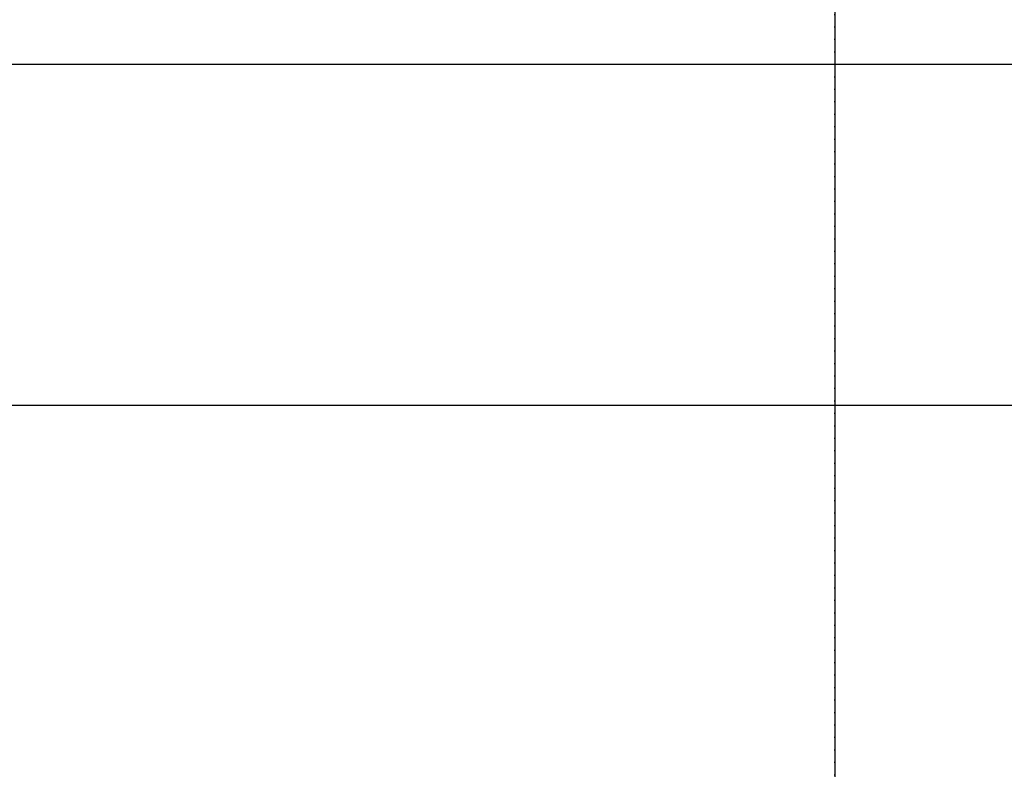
# Model space of a CAD drawing. Header units: metres. Extents: x 63115 to 703450, y -261936 to -53969.
# Tile 119 of 256: x 154745 to 155756, y -134185 to -133415. Entities that reach past the tile are written whole.
import ezdxf

# ---------------------------------------------------------------- set-up
doc = ezdxf.new("R2010")
doc.units = ezdxf.units.M
doc.linetypes.add('DASHDOT2', pattern=[12.7, 6.35, -3.175, 0, -3.175])
doc.linetypes.add('DASHED', pattern=[0.75, 0.5, -0.25])
for name, color, linetype in [('_01-STRAMIENEN', 253, 'DASHDOT2'), ('_03-PROJECTION', 1, 'Continuous'), ('_04-HIDDEN', 7, 'DASHED')]:
    doc.layers.add(name, color=color, linetype=linetype)
doc.layers.add('_01Hulplijnen', color=6, linetype='Continuous', plot=False)

# ---------------------------------------------------------------- blocks, each defined once
blk = doc.blocks.new('*U396')
at = {"layer": '_01-STRAMIENEN'}
for points in [[(-5350, 5394.8), (-5350, -4768.6)], [(-7899.8, -3050), (6883.2, -3050)], [(-7899.8, -3400), (6883.2, -3400)]]:
    blk.add_lwpolyline(points, dxfattribs=at)
at = {"layer": '_01Hulplijnen'}
for points in [[(-5350, 5394.8), (-5350, -4768.6)], [(-7899.8, -3050), (6883.2, -3050)], [(-7899.8, -3400), (6883.2, -3400)]]:
    blk.add_lwpolyline(points, dxfattribs=at)
blk = doc.blocks.new('*U255')
at = {"layer": '_03-PROJECTION'}
blk.add_ellipse((0, 0), major_axis=(-6500, 0), ratio=0.638462, start_param=0.463296, end_param=2.678297, dxfattribs=at)

msp = doc.modelspace()

# ---------------------------------------------------------------- linework, layer by layer
at = {"layer": '_03-PROJECTION'}
msp.add_ellipse((160931.8, -130410.6), major_axis=(-6500, 0), ratio=0.638462, start_param=0.531155, end_param=2.601165, dxfattribs=at)
at = {"layer": '_04-HIDDEN', "ltscale": 2}
msp.add_ellipse((160931.8, -130410.6), major_axis=(-5893.6, 0), ratio=0.638336, dxfattribs=at)

# ---------------------------------------------------------------- block references
at = {"layer": '_03-PROJECTION'}
for name in ['*U396', '*U255']:
    msp.add_blockref(name, (160931.8, -130410.6), dxfattribs=at)

doc.saveas('drawing.dxf')
